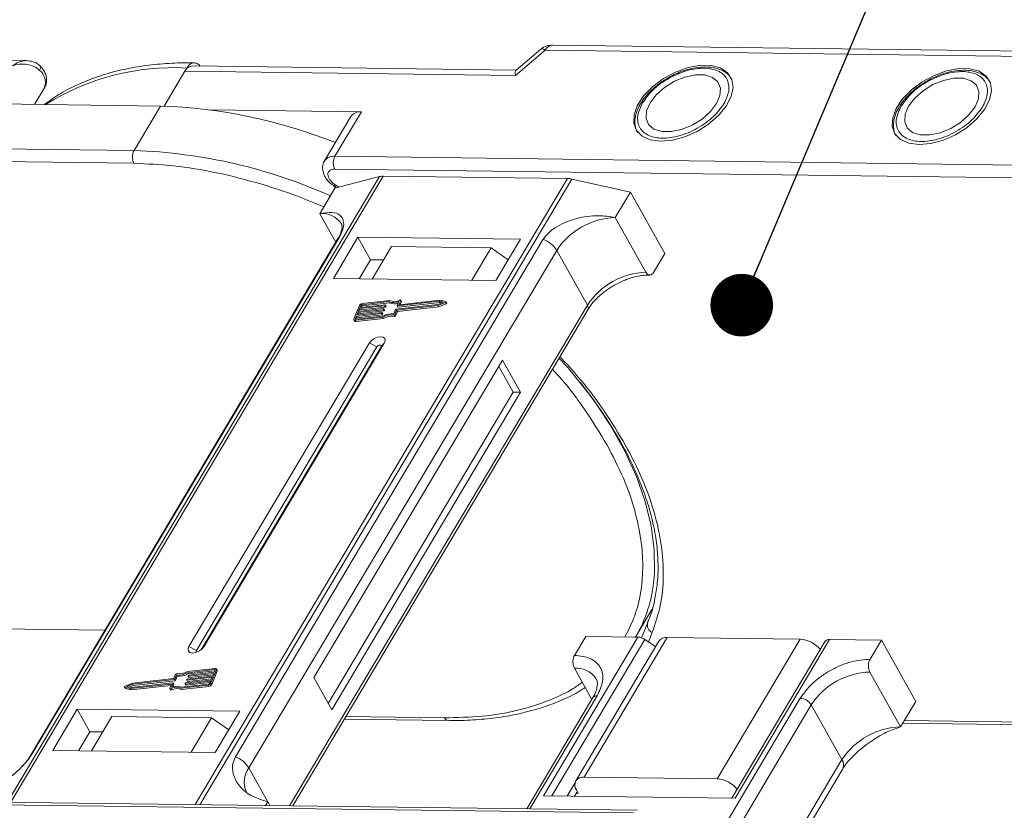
# Model space of a CAD drawing. Header units: millimetres. Extents: x -1177 to 904, y 240 to 1698.
# Tile 41 of 51: x 247 to 326, y 1550 to 1613. Entities that reach past the tile are written whole.
import ezdxf

# ---------------------------------------------------------------- set-up
doc = ezdxf.new("R2010")
doc.units = ezdxf.units.MM
doc.styles.get("Standard").update_dxf_attribs({"font": '仿宋_GB2312.ttf', "width": 0.8})
doc.dimstyles.new('ISO-25.1', dxfattribs={"dimtxt": 6, "dimasz": 5, "dimexe": 3.5, "dimexo": 0.625, "dimgap": 1.5, "dimtad": 1, "dimtoh": 1, "dimtxsty": 'Standard', "dimcen": 2.5, "dimadec": 0, "dimazin": 0, "dimtfac": 1, "dimtmove": 0, "dimatfit": 3, "dimfxl": 0, "dimarcsym": 0})

msp = doc.modelspace()

# ---------------------------------------------------------------- linework, layer by layer
at = {"color": 7, "linetype": 'Continuous', "lineweight": 15}
for p, q in [((286.961, 1608.994), (289.347, 1611.007)), ((288.992, 1611.082), (287, 1609.401)), ((289.347, 1611.007), (332.267, 1610.454)), ((332.863, 1610.87), (289.942, 1611.422)), ((247.917, 1610.175), (207.348, 1610.697)), ((249.04, 1609.724), (249.031, 1609.735)), ((258.914, 1606.543), (260.574, 1609.333)), ((260.574, 1609.333), (260.724, 1609.587)), ((260.574, 1609.333), (286.961, 1608.994)), ((287.018, 1609.416), (261.169, 1609.749)), ((248.55, 1606.678), (249.374, 1608.063)), ((244.989, 1606.724), (258.62, 1606.549)), ((258.62, 1606.549), (256.509, 1603)), ((274.661, 1606.087), (262.666, 1606.241)), ((273.83, 1605.723), (271.719, 1602.174)), ((272.551, 1602.538), (274.661, 1606.087)), ((256.509, 1603), (216.463, 1603.515)), ((216.45, 1602.493), (256.496, 1601.978)), ((327.141, 1601.835), (272.551, 1602.538)), ((327.128, 1600.813), (272.537, 1601.516)), ((276.113, 1600.922), (246.406, 1550.974)), ((246.677, 1550.971), (276.406, 1600.955)), ((291.128, 1600.766), (261.399, 1550.782)), ((261.755, 1550.777), (291.462, 1600.725)), ((272.547, 1599.983), (276.113, 1600.922)), ((276.406, 1600.955), (291.128, 1600.766)), ((291.462, 1600.725), (296.141, 1599.679)), ((271.34, 1597.955), (272.547, 1599.983)), ((272.472, 1600.162), (272.685, 1600.02)), ((272.57, 1600.256), (272.858, 1600.065)), ((294.934, 1597.651), (296.141, 1599.679)), ((296.141, 1599.679), (298.88, 1594.79)), ((271.34, 1597.955), (272.615, 1595.68)), ((297.385, 1593.277), (294.934, 1597.651)), ((272.792, 1595.977), (248.215, 1554.655)), ((248.357, 1554.808), (272.934, 1596.13)), ((289.185, 1595.921), (264.608, 1554.599)), ((274.384, 1596.077), (272.424, 1592.781)), ((287.36, 1595.91), (274.384, 1596.077)), ((274.384, 1596.077), (275.393, 1594.275)), ((285.4, 1592.614), (287.36, 1595.91)), ((277.058, 1595.327), (275.52, 1592.741)), ((277.058, 1595.327), (285.021, 1595.225)), ((283.483, 1592.639), (285.021, 1595.225)), ((285.021, 1595.225), (286.389, 1594.277)), ((265.678, 1553.708), (290.255, 1595.029)), ((292.706, 1590.655), (290.255, 1595.029)), ((297.975, 1593.269), (298.88, 1594.79)), ((275.393, 1594.275), (274.488, 1592.755)), ((276.425, 1594.262), (275.393, 1594.275)), ((272.424, 1592.781), (285.4, 1592.614)), ((292.706, 1590.655), (268.933, 1550.685)), ((274.505, 1590.628), (274.069, 1589.567)), ((274.416, 1590.154), (276.426, 1590.381)), ((276.517, 1590.602), (274.507, 1590.375)), ((274.543, 1590.464), (276.553, 1590.691)), ((274.616, 1590.64), (274.543, 1590.464)), ((274.565, 1590.272), (276.575, 1590.5)), ((274.674, 1590.538), (274.616, 1590.64)), ((274.648, 1590.475), (274.674, 1590.538)), ((276.854, 1590.936), (274.69, 1590.691)), ((274.69, 1590.691), (274.747, 1590.588)), ((276.925, 1591.028), (274.726, 1590.779)), ((274.747, 1590.588), (276.912, 1590.833)), ((276.575, 1590.5), (276.517, 1590.602)), ((276.572, 1590.672), (276.554, 1590.628)), ((276.611, 1590.525), (276.554, 1590.628)), ((276.63, 1590.581), (276.572, 1590.684)), ((276.63, 1590.569), (276.572, 1590.672)), ((276.611, 1590.525), (276.63, 1590.569)), ((276.912, 1590.833), (276.854, 1590.936)), ((277.431, 1590.326), (280.772, 1590.704)), ((277.478, 1590.247), (280.758, 1590.618)), ((277.522, 1590.611), (277.662, 1590.953)), ((277.522, 1590.598), (277.579, 1590.495)), ((277.536, 1590.144), (280.816, 1590.515)), ((280.881, 1590.97), (277.54, 1590.592)), ((277.598, 1590.489), (277.54, 1590.592)), ((277.598, 1590.489), (280.939, 1590.867)), ((277.801, 1591.032), (277.669, 1590.712)), ((277.68, 1590.693), (277.669, 1590.712)), ((280.94, 1591.061), (277.688, 1590.693)), ((277.765, 1590.701), (277.858, 1590.929)), ((277.858, 1590.954), (277.801, 1591.056)), ((277.801, 1591.032), (277.858, 1590.929)), ((280.758, 1590.618), (281.365, 1590.859)), ((280.816, 1590.515), (280.758, 1590.618)), ((280.772, 1590.704), (281.218, 1590.881)), ((280.816, 1590.515), (281.422, 1590.756)), ((281.218, 1590.881), (280.881, 1590.97)), ((280.939, 1590.867), (280.881, 1590.97)), ((280.939, 1590.867), (281.085, 1590.828)), ((281.398, 1590.94), (280.94, 1591.061)), ((281.365, 1590.859), (281.422, 1590.756)), ((281.473, 1590.825), (281.415, 1590.928)), ((269.177, 1550.681), (292.737, 1590.293)), ((274.253, 1589.756), (274.18, 1589.579)), ((274.181, 1589.453), (276.38, 1589.701)), ((274.217, 1589.541), (276.382, 1589.786)), ((274.238, 1589.35), (276.438, 1589.599)), ((276.263, 1589.983), (274.253, 1589.756)), ((274.31, 1589.653), (274.253, 1589.756)), ((274.267, 1589.547), (274.31, 1589.653)), ((274.289, 1589.844), (276.299, 1590.072)), ((274.38, 1590.066), (274.289, 1589.844)), ((274.31, 1589.653), (276.32, 1589.88)), ((276.39, 1590.293), (274.38, 1590.066)), ((274.437, 1589.963), (274.38, 1590.066)), ((274.394, 1589.856), (274.437, 1589.963)), ((274.507, 1590.375), (274.416, 1590.154)), ((274.437, 1589.963), (276.447, 1590.19)), ((274.565, 1590.272), (274.507, 1590.375)), ((274.521, 1590.166), (274.565, 1590.272)), ((276.32, 1589.88), (276.263, 1589.983)), ((276.318, 1590.053), (276.299, 1590.009)), ((276.357, 1589.906), (276.299, 1590.009)), ((276.375, 1589.962), (276.318, 1590.065)), ((276.375, 1589.95), (276.318, 1590.053)), ((276.357, 1589.906), (276.375, 1589.95)), ((276.438, 1589.599), (276.38, 1589.701)), ((276.447, 1590.19), (276.39, 1590.293)), ((276.445, 1590.362), (276.427, 1590.318)), ((276.484, 1590.215), (276.427, 1590.318)), ((276.502, 1590.272), (276.445, 1590.375)), ((276.502, 1590.259), (276.445, 1590.362)), ((276.484, 1590.215), (276.502, 1590.259)), ((277.242, 1589.856), (277.3, 1589.753)), ((277.254, 1589.959), (277.395, 1590.301)), ((277.338, 1589.905), (277.478, 1590.247)), ((277.395, 1589.802), (277.338, 1589.905)), ((277.395, 1589.802), (277.536, 1590.144)), ((277.536, 1590.144), (277.478, 1590.247)), ((274.069, 1589.492), (274.126, 1589.389)), ((274.18, 1589.579), (274.201, 1589.541)), ((274.238, 1589.35), (274.181, 1589.453)), ((275.307, 1587.635), (260.892, 1563.399)), ((275.901, 1587.321), (261.487, 1563.085)), ((261.863, 1563.149), (276.238, 1587.317)), ((262.072, 1563.384), (276.486, 1587.62)), ((275.307, 1587.635), (275.901, 1587.321)), ((276.486, 1587.62), (276.238, 1587.317)), ((285.938, 1586.272), (270.86, 1560.921)), ((286.79, 1583.706), (285.636, 1585.765)), ((287.379, 1583.699), (285.938, 1586.272)), ((272.013, 1558.862), (286.79, 1583.706)), ((272.301, 1558.347), (287.379, 1583.699)), ((287.379, 1583.699), (286.79, 1583.706)), ((296.554, 1564.162), (297.858, 1566.354)), ((297.52, 1565.308), (297.029, 1564.101)), ((254.193, 1564.707), (245.399, 1564.82)), ((297.888, 1564.529), (297.581, 1563.775)), ((296.735, 1564.159), (289.196, 1551.484)), ((289.861, 1551.476), (297.291, 1563.968)), ((291.682, 1562.692), (292.587, 1564.213)), ((298.41, 1563.839), (291.776, 1552.684)), ((292.441, 1552.975), (299.075, 1564.129)), ((292.587, 1564.213), (296.735, 1564.159)), ((298.147, 1563.397), (297.291, 1563.968)), ((299.075, 1564.129), (309.693, 1563.993)), ((309.693, 1563.993), (303.059, 1552.838)), ((311.701, 1563.817), (304.25, 1551.291)), ((304.495, 1551.287), (312.033, 1563.962)), ((312.033, 1563.962), (316.181, 1563.909)), ((315.276, 1562.388), (316.181, 1563.909)), ((316.181, 1563.909), (318.92, 1559.02)), ((261.487, 1563.085), (260.892, 1563.399)), ((262.072, 1563.384), (261.918, 1563.197)), ((262.941, 1561.559), (260.777, 1561.314)), ((260.834, 1561.211), (260.777, 1561.314)), ((262.977, 1561.647), (260.778, 1561.399)), ((260.834, 1561.211), (262.949, 1561.45)), ((260.896, 1561.117), (262.906, 1561.344)), ((262.653, 1560.472), (263.089, 1561.533)), ((262.711, 1560.369), (263.147, 1561.43)), ((262.906, 1561.344), (262.978, 1561.521)), ((262.972, 1561.504), (262.941, 1561.559)), ((263.089, 1561.533), (263.147, 1561.43)), ((263.147, 1561.505), (263.09, 1561.608)), ((291.669, 1561.67), (293.063, 1559.182)), ((317.714, 1556.992), (315.263, 1561.366)), ((256.277, 1560.13), (259.618, 1560.508)), ((259.727, 1560.774), (256.386, 1560.396)), ((259.68, 1560.853), (256.4, 1560.482)), ((256.444, 1560.293), (259.785, 1560.671)), ((259.821, 1561.195), (259.68, 1560.853)), ((259.785, 1560.671), (259.727, 1560.774)), ((259.904, 1561.141), (259.764, 1560.799)), ((259.821, 1560.696), (259.764, 1560.799)), ((259.821, 1560.696), (259.962, 1561.038)), ((259.962, 1561.038), (259.904, 1561.141)), ((262.615, 1560.636), (260.605, 1560.409)), ((260.641, 1560.498), (262.651, 1560.725)), ((260.663, 1560.306), (262.568, 1560.522)), ((260.714, 1560.738), (260.732, 1560.782)), ((260.714, 1560.725), (260.771, 1560.622)), ((262.742, 1560.946), (260.732, 1560.719)), ((260.79, 1560.616), (260.732, 1560.719)), ((260.769, 1560.807), (262.778, 1561.034)), ((260.79, 1560.616), (262.695, 1560.831)), ((260.841, 1561.047), (260.859, 1561.091)), ((260.841, 1561.035), (260.898, 1560.932)), ((262.869, 1561.256), (260.859, 1561.028)), ((260.917, 1560.925), (260.859, 1561.028)), ((260.917, 1560.925), (262.822, 1561.141)), ((262.542, 1560.46), (262.615, 1560.636)), ((262.651, 1560.725), (262.742, 1560.946)), ((262.778, 1561.034), (262.869, 1561.256)), ((270.86, 1560.921), (272.301, 1558.347)), ((255.743, 1560.172), (255.801, 1560.069)), ((255.76, 1560.16), (256.218, 1560.039)), ((255.818, 1560.057), (255.76, 1560.16)), ((256.4, 1560.482), (255.794, 1560.241)), ((255.818, 1560.057), (256.276, 1559.937)), ((256.386, 1560.396), (255.94, 1560.219)), ((255.94, 1560.219), (256.277, 1560.13)), ((256.131, 1560.169), (256.444, 1560.293)), ((256.218, 1560.039), (259.471, 1560.407)), ((256.276, 1559.937), (256.218, 1560.039)), ((256.276, 1559.937), (259.451, 1560.296)), ((256.444, 1560.293), (256.386, 1560.396)), ((259.358, 1560.068), (259.489, 1560.388)), ((259.358, 1560.043), (259.415, 1559.941)), ((259.478, 1559.934), (259.421, 1560.037)), ((259.486, 1560.38), (259.471, 1560.407)), ((259.637, 1560.489), (259.496, 1560.147)), ((259.611, 1560.185), (259.694, 1560.386)), ((259.694, 1560.399), (259.637, 1560.502)), ((259.637, 1560.489), (259.694, 1560.386)), ((260.233, 1560.072), (262.432, 1560.321)), ((260.233, 1560.072), (260.291, 1559.969)), ((260.291, 1559.969), (262.49, 1560.218)), ((260.304, 1560.164), (262.469, 1560.409)), ((260.586, 1560.428), (260.605, 1560.472)), ((260.586, 1560.416), (260.644, 1560.313)), ((260.663, 1560.306), (260.605, 1560.409)), ((262.432, 1560.321), (262.49, 1560.218)), ((262.711, 1560.369), (262.653, 1560.472)), ((293.152, 1559.33), (287.865, 1550.441)), ((288.109, 1550.438), (293.484, 1559.476)), ((309.705, 1559.267), (301.838, 1546.04)), ((317.714, 1556.992), (318.92, 1559.02)), ((251.978, 1558.405), (250.018, 1555.11)), ((264.955, 1558.238), (251.978, 1558.405)), ((252.987, 1556.604), (251.978, 1558.405)), ((262.995, 1554.943), (264.955, 1558.238)), ((302.415, 1545.011), (310.583, 1558.744)), ((313.034, 1554.37), (310.583, 1558.744)), ((254.743, 1557.808), (253.115, 1555.07)), ((254.743, 1557.808), (262.706, 1557.705)), ((261.078, 1554.967), (262.706, 1557.705)), ((262.706, 1557.705), (264.074, 1556.758)), ((273.296, 1557.607), (281.586, 1557.5)), ((281.294, 1557.716), (273.421, 1557.817)), ((318.016, 1557.498), (351.638, 1557.066)), ((252.987, 1556.604), (252.083, 1555.083)), ((254.019, 1556.591), (252.987, 1556.604)), ((317.891, 1557.288), (351.93, 1556.85)), ((250.018, 1555.11), (262.995, 1554.943)), ((313.034, 1554.37), (304.866, 1540.636)), ((265.678, 1553.708), (267.191, 1551.006)), ((305.105, 1540.21), (313.097, 1553.646)), ((303.059, 1552.838), (292.441, 1552.975)), ((291.711, 1552.496), (291.094, 1551.46)), ((291.838, 1551.961), (291.982, 1551.704)), ((289.196, 1551.484), (304.495, 1551.287)), ((291.91, 1551.832), (291.684, 1551.452)), ((291.982, 1551.704), (291.835, 1551.706)), ((241.792, 1550.822), (296.382, 1550.12)), ((296.68, 1550.327), (242.09, 1551.03)), ((267.191, 1551.006), (267.015, 1550.709)), ((267.191, 1551.006), (267.36, 1550.705))]:
    msp.add_line(p, q, dxfattribs=at)
at = {"color": 7, "linetype": 'Continuous', "lineweight": 15, "flags": 128}
for points in [[(289.347, 1611.007), (289.205, 1611.078), (289.09, 1611.107), (289.008, 1611.093), (288.992, 1611.082)], [(248.971, 1609.397), (249.021, 1609.493), (249.052, 1609.579), (249.061, 1609.651), (249.05, 1609.708), (249.04, 1609.724)], [(298.553, 1603.736), (299.49, 1603.82), (300.482, 1604.09), (301.466, 1604.529), (302.381, 1605.109), (303.169, 1605.794), (303.781, 1606.541), (304.178, 1607.303), (304.335, 1608.032), (304.242, 1608.682), (303.906, 1609.212), (303.347, 1609.589), (302.601, 1609.79), (301.714, 1609.801), (300.742, 1609.623), (299.746, 1609.266), (298.789, 1608.752), (297.93, 1608.114), (297.225, 1607.392), (296.716, 1606.632), (296.437, 1605.881), (296.405, 1605.186), (296.621, 1604.591), (297.072, 1604.134), (297.73, 1603.843), (298.553, 1603.736)], [(319.198, 1603.47), (320.135, 1603.554), (321.127, 1603.824), (322.111, 1604.263), (323.026, 1604.844), (323.814, 1605.529), (324.426, 1606.276), (324.823, 1607.037), (324.98, 1607.766), (324.887, 1608.416), (324.551, 1608.946), (323.992, 1609.324), (323.246, 1609.524), (322.359, 1609.536), (321.386, 1609.357), (320.391, 1609), (319.433, 1608.486), (318.575, 1607.848), (317.87, 1607.127), (317.361, 1606.366), (317.082, 1605.615), (317.049, 1604.92), (317.265, 1604.326), (317.717, 1603.868), (318.374, 1603.577), (319.198, 1603.47)], [(297.708, 1606.812), (297.433, 1606.168), (297.396, 1605.573), (297.598, 1605.076), (298.025, 1604.717), (298.641, 1604.524), (299.397, 1604.515), (300.23, 1604.688), (301.075, 1605.031), (301.862, 1605.515), (302.527, 1606.102), (303.017, 1606.744), (303.291, 1607.388), (303.329, 1607.982), (303.126, 1608.48), (302.699, 1608.839), (302.083, 1609.031), (301.328, 1609.041), (300.494, 1608.867), (299.649, 1608.524), (298.863, 1608.04), (298.198, 1607.453), (297.708, 1606.812)], [(318.353, 1606.546), (318.078, 1605.902), (318.04, 1605.307), (318.243, 1604.81), (318.67, 1604.451), (319.286, 1604.259), (320.042, 1604.249), (320.875, 1604.422), (321.72, 1604.765), (322.506, 1605.25), (323.172, 1605.836), (323.661, 1606.478), (323.936, 1607.122), (323.974, 1607.717), (323.771, 1608.214), (323.344, 1608.573), (322.728, 1608.765), (321.972, 1608.775), (321.139, 1608.602), (320.294, 1608.259), (319.508, 1607.774), (318.843, 1607.188), (318.353, 1606.546)], [(272.57, 1600.256), (272.524, 1600.203), (272.491, 1600.171), (272.473, 1600.161), (272.472, 1600.162)], [(272.792, 1595.977), (272.85, 1596.056), (272.934, 1596.13)], [(276.426, 1590.381), (276.431, 1590.382), (276.436, 1590.381), (276.44, 1590.379), (276.443, 1590.377), (276.445, 1590.374), (276.446, 1590.371), (276.446, 1590.367), (276.445, 1590.362)], [(276.553, 1590.691), (276.559, 1590.691), (276.563, 1590.69), (276.567, 1590.689), (276.57, 1590.687), (276.572, 1590.684), (276.573, 1590.68), (276.573, 1590.676), (276.572, 1590.672)], [(277.54, 1590.592), (277.535, 1590.592), (277.531, 1590.592), (277.527, 1590.594), (277.523, 1590.596), (277.521, 1590.599), (277.52, 1590.602), (277.521, 1590.606), (277.522, 1590.611)], [(277.669, 1590.712), (277.668, 1590.707), (277.668, 1590.703), (277.669, 1590.7), (277.671, 1590.697), (277.674, 1590.695), (277.678, 1590.693), (277.682, 1590.692), (277.688, 1590.693)], [(277.738, 1591.063), (277.752, 1591.068), (277.767, 1591.07), (277.779, 1591.069), (277.79, 1591.066), (277.798, 1591.06), (277.802, 1591.052), (277.803, 1591.042), (277.801, 1591.032)], [(281.398, 1590.94), (281.409, 1590.935), (281.416, 1590.927), (281.418, 1590.916), (281.415, 1590.903), (281.408, 1590.89), (281.396, 1590.878), (281.381, 1590.867), (281.365, 1590.859)], [(281.422, 1590.756), (281.439, 1590.764), (281.454, 1590.775), (281.465, 1590.788), (281.473, 1590.801), (281.476, 1590.813), (281.474, 1590.824), (281.473, 1590.825)], [(276.299, 1590.072), (276.304, 1590.072), (276.309, 1590.071), (276.313, 1590.07), (276.316, 1590.068), (276.318, 1590.065), (276.319, 1590.061), (276.319, 1590.057), (276.318, 1590.053)], [(274.181, 1589.453), (274.149, 1589.452), (274.121, 1589.456), (274.098, 1589.465), (274.079, 1589.478), (274.067, 1589.496), (274.061, 1589.517), (274.062, 1589.541), (274.069, 1589.567)], [(274.18, 1589.579), (274.177, 1589.571), (274.177, 1589.563), (274.179, 1589.556), (274.183, 1589.55), (274.189, 1589.545), (274.197, 1589.542), (274.207, 1589.541), (274.217, 1589.541)], [(276.486, 1587.62), (276.557, 1587.815), (276.527, 1587.981), (276.401, 1588.093), (276.198, 1588.135), (275.949, 1588.099), (275.693, 1587.992), (275.467, 1587.829), (275.307, 1587.635)], [(276.238, 1587.317), (276.258, 1587.372), (276.249, 1587.42), (276.213, 1587.452), (276.155, 1587.463), (276.085, 1587.453), (276.011, 1587.423), (275.947, 1587.376), (275.901, 1587.321)], [(298.027, 1568.847), (298.063, 1569.328), (298.048, 1571.146), (297.801, 1573.038), (297.323, 1574.989), (296.618, 1576.983), (295.693, 1579.004), (294.555, 1581.036), (293.212, 1583.063), (292.129, 1584.504)], [(260.892, 1563.399), (260.821, 1563.205), (260.851, 1563.039), (260.977, 1562.926), (261.18, 1562.885), (261.429, 1562.921), (261.686, 1563.028), (261.911, 1563.191), (262.072, 1563.384)], [(261.487, 1563.085), (261.467, 1563.03), (261.475, 1562.982), (261.511, 1562.95), (261.515, 1562.949)], [(262.978, 1561.521), (262.981, 1561.529), (262.981, 1561.537), (262.979, 1561.544), (262.975, 1561.55), (262.969, 1561.555), (262.961, 1561.558), (262.952, 1561.559), (262.941, 1561.559)], [(262.977, 1561.647), (263.009, 1561.648), (263.037, 1561.644), (263.061, 1561.635), (263.079, 1561.622), (263.092, 1561.604), (263.098, 1561.583), (263.097, 1561.559), (263.089, 1561.533)], [(259.618, 1560.508), (259.623, 1560.508), (259.628, 1560.508), (259.632, 1560.506), (259.635, 1560.504), (259.637, 1560.501), (259.638, 1560.498), (259.638, 1560.494), (259.637, 1560.489)], [(260.732, 1560.719), (260.727, 1560.718), (260.722, 1560.719), (260.718, 1560.721), (260.715, 1560.723), (260.713, 1560.726), (260.712, 1560.729), (260.712, 1560.733), (260.714, 1560.738)], [(260.859, 1561.028), (260.854, 1561.028), (260.85, 1561.029), (260.846, 1561.03), (260.843, 1561.032), (260.84, 1561.035), (260.839, 1561.039), (260.84, 1561.043), (260.841, 1561.047)], [(255.76, 1560.16), (255.749, 1560.165), (255.742, 1560.173), (255.74, 1560.184), (255.743, 1560.197), (255.751, 1560.21), (255.762, 1560.222), (255.777, 1560.233), (255.794, 1560.241)], [(255.801, 1560.069), (255.807, 1560.062), (255.818, 1560.057)], [(259.421, 1560.037), (259.406, 1560.032), (259.392, 1560.03), (259.379, 1560.031), (259.368, 1560.034), (259.36, 1560.04), (259.356, 1560.048), (259.355, 1560.057), (259.358, 1560.068)], [(259.415, 1559.941), (259.418, 1559.937), (259.426, 1559.931), (259.437, 1559.928), (259.449, 1559.927), (259.464, 1559.929), (259.478, 1559.934)], [(259.489, 1560.388), (259.491, 1560.393), (259.491, 1560.397), (259.49, 1560.4), (259.488, 1560.403), (259.485, 1560.405), (259.481, 1560.407), (259.476, 1560.407), (259.471, 1560.407)], [(260.605, 1560.409), (260.6, 1560.409), (260.595, 1560.41), (260.591, 1560.411), (260.588, 1560.413), (260.586, 1560.416), (260.585, 1560.42), (260.585, 1560.424), (260.586, 1560.428)], [(281.586, 1557.5), (281.586, 1557.5), (281.578, 1557.5)], [(248.213, 1554.652), (248.274, 1554.734), (248.357, 1554.808)]]:
    msp.add_lwpolyline(points, dxfattribs=at)
at = {"color": 7, "linetype": 'Continuous', "lineweight": 15}
for centre, radius, start, end in [((290.005, 1610.698), 0.727, 94.95278, 154.87747), ((248.226, 1608.445), 1.209, 341.59357, 51.97131), ((259.664, 1590.464), 19.153, 86.82522, 122.22108), ((261.232, 1609.025), 0.727, 94.95278, 154.87747), ((257.31, 1565.437), 41.132, 68.20245, 88.17534), ((274.554, 1605.199), 0.894, 83.10581, 144.10352), ((257.488, 1602.476), 1.11, 151.86538, 206.65442), ((255.111, 1561.15), 41.873, 65.93013, 88.08672), ((272.443, 1601.65), 0.895, 83.11605, 143.99419), ((273.53, 1602.014), 1.11, 151.86538, 206.65442), ((276.381, 1599.857), 1.098, 88.72031, 104.14409), ((291.096, 1599.128), 1.638, 77.08998, 88.8989), ((271.547, 1596.149), 1.817, 33.1952, 96.53301), ((295.125, 1591.824), 5.83, 91.86957, 146.65022), ((288.376, 1593.861), 2.213, 31.86898, 68.55124), ((297.576, 1587.45), 5.83, 91.86957, 146.65022), ((274.759, 1590.495), 0.287, 96.59253, 152.29321), ((274.701, 1590.596), 0.0955, 96.59253, 152.29321), ((274.758, 1590.493), 0.0955, 96.59253, 152.29321), ((276.511, 1590.65), 0.0478, 276.59253, 332.29321), ((276.569, 1590.547), 0.0478, 276.59253, 332.29321), ((276.617, 1590.575), 0.0138, 333.02121, 26.65141), ((277.238, 1591.904), 1.042, 248.35959, 294.01857), ((277.286, 1591.751), 0.991, 247.84687, 288.77105), ((277.295, 1591.896), 0.943, 246.89164, 297.97103), ((277.594, 1590.507), 0.0183, 217.91724, 283.38081), ((277.834, 1590.941), 0.0276, 333.09852, 26.5741), ((292.427, 1590.448), 0.346, 333.31625, 36.51573), ((276.257, 1590.031), 0.0478, 276.59253, 332.29321), ((276.315, 1589.928), 0.0478, 276.59253, 332.29321), ((276.363, 1589.956), 0.0138, 333.02121, 26.65141), ((277.002, 1588.715), 1.167, 78.13867, 122.23452), ((277.071, 1588.597), 1.375, 82.36132, 120.10827), ((276.384, 1590.34), 0.0478, 276.59253, 332.29321), ((277.06, 1588.612), 1.167, 78.13867, 122.23452), ((276.442, 1590.237), 0.0478, 276.59253, 332.29321), ((276.49, 1590.266), 0.0138, 333.02121, 26.65141), ((277.257, 1589.945), 0.0903, 260.49805, 333.59787), ((277.314, 1589.842), 0.0903, 260.49805, 333.59787), ((277.437, 1590.279), 0.0478, 96.59253, 152.29321), ((274.213, 1589.457), 0.11, 217.91724, 283.38081), ((286.843, 1569.791), 11.224, 329.554, 355.17808), ((298.133, 1565.121), 0.641, 163.01284, 247.53034), ((296.679, 1563.091), 1.07, 55.09609, 87.03844), ((298.995, 1563.407), 0.727, 83.64232, 143.56702), ((309.547, 1561.732), 2.265, 38.96349, 86.31219), ((311.99, 1563.608), 0.357, 83.01375, 144.19559), ((260.087, 1562.503), 1.375, 262.36132, 300.10827), ((260.156, 1562.385), 1.167, 258.13867, 302.23452), ((263.073, 1561.468), 0.0826, 333.02121, 26.65141), ((291.831, 1559.767), 1.91, 35.13686, 94.86934), ((315.453, 1555.539), 5.83, 91.86957, 146.65022), ((259.721, 1560.821), 0.0478, 276.59253, 332.29321), ((259.779, 1560.718), 0.0478, 276.59253, 332.29321), ((259.902, 1561.155), 0.0903, 80.49805, 153.59787), ((260.145, 1562.4), 1.375, 262.36132, 300.10827), ((260.774, 1560.76), 0.0478, 96.59253, 152.29321), ((260.786, 1560.634), 0.0183, 217.91724, 283.38081), ((260.901, 1561.069), 0.0478, 96.59253, 152.29321), ((260.913, 1560.943), 0.0183, 217.91724, 283.38081), ((259.863, 1559.204), 0.943, 66.89164, 117.97103), ((259.921, 1559.101), 0.943, 66.89164, 117.97103), ((259.92, 1559.196), 1.042, 68.35959, 114.01857), ((259.682, 1560.393), 0.0138, 333.02121, 26.65141), ((260.647, 1560.45), 0.0478, 96.59253, 152.29321), ((260.658, 1560.324), 0.0183, 217.91724, 283.38081), ((262.399, 1560.605), 0.287, 276.59253, 332.29321), ((262.458, 1560.504), 0.0955, 276.59253, 332.29321), ((262.457, 1560.502), 0.287, 276.59253, 332.29321), ((293.444, 1559.114), 0.363, 83.64232, 143.56702), ((309.64, 1558.158), 1.11, 31.86538, 86.65442), ((281.63, 1557.864), 0.367, 203.79329, 261.81678), ((317.904, 1551.165), 5.83, 91.86957, 146.65022), ((263.799, 1552.539), 2.213, 31.86898, 68.55124), ((312.478, 1553.957), 0.692, 333.28972, 36.54225), ((267.215, 1552.576), 1.909, 143.64522, 203.44279), ((292.332, 1552.354), 0.631, 80.05661, 218.47393), ((302.913, 1550.578), 2.265, 38.96349, 86.31219)]:
    msp.add_arc(centre, radius, start, end, dxfattribs=at)
msp.add_ellipse((287.538, 1607.964), major_axis=(-0.519, 1.448), ratio=0.194651, start_param=0.072436, end_param=0.712881, dxfattribs=at)
for points, knots in [([(289.944, 1611.414), (289.781, 1611.401), (289.448, 1611.374), (289.113, 1611.219), (288.997, 1611.082), (288.991, 1611.076)], [0, 0, 0, 0, 0.477333, 0.976274, 1, 1, 1, 1]), ([(246.799, 1609.766), (246.971, 1609.88), (247.314, 1610.106), (247.688, 1610.152), (247.874, 1610.175)], [0, 0, 0, 0, 0.502449, 1, 1, 1, 1]), ([(249.04, 1609.724), (248.951, 1609.805), (248.779, 1609.96), (248.393, 1610.132), (248.101, 1610.158), (247.917, 1610.175)], [0, 0, 0, 0, 0.289669, 0.551579, 1, 1, 1, 1]), ([(248.971, 1609.397), (248.825, 1609.515), (248.534, 1609.751), (247.954, 1609.896), (247.359, 1609.911), (246.986, 1609.815), (246.799, 1609.766)], [0, 0, 0, 0, 0.2498135, 0.4993654, 0.7486919, 1, 1, 1, 1]), ([(249.362, 1608.062), (249.374, 1608.075), (249.487, 1608.207), (249.549, 1608.564), (249.5, 1609.004), (249.322, 1609.369), (249.165, 1609.601), (249.053, 1609.705), (249.026, 1609.73)], [0, 0, 0, 0, 0.029222, 0.287152, 0.556623, 0.766593, 0.943898, 1, 1, 1, 1]), ([(261.328, 1609.987), (261.039, 1609.994), (260.102, 1610.017), (258.584, 1609.922), (256.781, 1609.704), (255.06, 1609.348), (253.427, 1608.862), (251.896, 1608.237), (250.516, 1607.517), (249.717, 1606.941), (249.339, 1606.668)], [0, 0, 0, 0, 0.059989, 0.194504, 0.329686, 0.465472, 0.601858, 0.738892, 0.876698, 1, 1, 1, 1]), ([(260.724, 1609.587), (260.798, 1609.689), (260.947, 1609.894), (261.227, 1610.022), (261.508, 1609.985), (261.699, 1609.866), (261.778, 1609.752), (261.785, 1609.741)], [0, 0, 0, 0, 0.243669, 0.487338, 0.731008, 0.974677, 1, 1, 1, 1]), ([(297.118, 1606.819), (297.37, 1607.17), (297.758, 1607.708), (298.548, 1608.353), (299.232, 1608.793), (299.968, 1609.149), (300.923, 1609.476), (302.061, 1609.634), (302.995, 1609.449), (303.55, 1609.103), (303.854, 1608.734), (304.008, 1608.282), (304.026, 1607.628), (303.772, 1607.087), (303.606, 1606.736)], [0, 0, 0, 0, 0.119728, 0.18418, 0.25, 0.31582, 0.380272, 0.5, 0.619728, 0.68418, 0.75, 0.81582, 0.880272, 1, 1, 1, 1]), ([(304.12, 1608.845), (304.081, 1608.907), (303.934, 1609.133), (303.517, 1609.391), (302.934, 1609.605), (302.251, 1609.689), (301.552, 1609.652), (300.898, 1609.523), (300.325, 1609.35), (299.769, 1609.133), (299.397, 1608.936), (299.209, 1608.837)], [0, 0, 0, 0, 0.0521494, 0.1919106, 0.3278351, 0.4557149, 0.6006988, 0.7117557, 0.7988892, 0.898261, 1, 1, 1, 1]), ([(317.763, 1606.554), (318.015, 1606.904), (318.402, 1607.443), (319.193, 1608.087), (319.877, 1608.528), (320.612, 1608.883), (321.568, 1609.21), (322.706, 1609.368), (323.64, 1609.184), (324.195, 1608.837), (324.499, 1608.468), (324.653, 1608.017), (324.671, 1607.362), (324.417, 1606.822), (324.251, 1606.47)], [0, 0, 0, 0, 0.119728, 0.18418, 0.25, 0.31582, 0.380272, 0.5, 0.619728, 0.68418, 0.75, 0.81582, 0.880272, 1, 1, 1, 1]), ([(324.765, 1608.58), (324.725, 1608.641), (324.579, 1608.867), (324.161, 1609.125), (323.579, 1609.339), (322.896, 1609.424), (322.197, 1609.386), (321.543, 1609.257), (320.969, 1609.084), (320.414, 1608.867), (320.042, 1608.67), (319.853, 1608.571)], [0, 0, 0, 0, 0.0521494, 0.1919106, 0.3278351, 0.4557149, 0.6006988, 0.7117557, 0.7988892, 0.898261, 1, 1, 1, 1]), ([(299.209, 1608.837), (298.922, 1608.661), (298.52, 1608.416), (297.997, 1607.989), (297.6, 1607.61), (297.246, 1607.204), (297.083, 1606.941), (297.02, 1606.839)], [0, 0, 0, 0, 0.317724, 0.445326, 0.654176, 0.866038, 1, 1, 1, 1]), ([(319.853, 1608.571), (319.567, 1608.396), (319.165, 1608.15), (318.642, 1607.724), (318.245, 1607.344), (317.891, 1606.938), (317.728, 1606.675), (317.665, 1606.573)], [0, 0, 0, 0, 0.317724, 0.445326, 0.654176, 0.866038, 1, 1, 1, 1]), ([(297.02, 1606.839), (296.975, 1606.772), (296.813, 1606.532), (296.634, 1606.104), (296.494, 1605.562), (296.503, 1605.024), (296.576, 1604.633), (296.699, 1604.466), (296.715, 1604.444)], [0, 0, 0, 0, 0.081798, 0.292125, 0.507678, 0.729974, 0.964839, 1, 1, 1, 1]), ([(303.606, 1606.736), (303.354, 1606.386), (302.967, 1605.847), (302.176, 1605.203), (301.492, 1604.762), (300.757, 1604.407), (299.801, 1604.079), (298.664, 1603.922), (297.729, 1604.106), (297.174, 1604.453), (296.87, 1604.822), (296.717, 1605.273), (296.698, 1605.928), (296.953, 1606.468), (297.118, 1606.819)], [0, 0, 0, 0, 0.119728, 0.18418, 0.25, 0.31582, 0.380272, 0.5, 0.619728, 0.68418, 0.75, 0.81582, 0.880272, 1, 1, 1, 1]), ([(317.665, 1606.573), (317.62, 1606.506), (317.457, 1606.266), (317.279, 1605.838), (317.139, 1605.296), (317.148, 1604.758), (317.22, 1604.368), (317.344, 1604.2), (317.36, 1604.179)], [0, 0, 0, 0, 0.081798, 0.292125, 0.507678, 0.729974, 0.964839, 1, 1, 1, 1]), ([(324.251, 1606.47), (323.999, 1606.12), (323.612, 1605.581), (322.821, 1604.937), (322.137, 1604.496), (321.402, 1604.141), (320.446, 1603.814), (319.308, 1603.656), (318.374, 1603.84), (317.819, 1604.187), (317.515, 1604.556), (317.362, 1605.007), (317.343, 1605.662), (317.598, 1606.202), (317.763, 1606.554)], [0, 0, 0, 0, 0.119728, 0.18418, 0.25, 0.31582, 0.380272, 0.5, 0.619728, 0.68418, 0.75, 0.81582, 0.880272, 1, 1, 1, 1]), ([(256.496, 1601.978), (257.545, 1601.933), (259.675, 1601.841), (263.112, 1601.271), (266.432, 1600.423), (269.309, 1599.477), (270.958, 1598.786), (271.659, 1598.491)], [0, 0, 0, 0, 0.220576, 0.447993, 0.68181, 0.864583, 1, 1, 1, 1]), ([(271.727, 1602.171), (271.716, 1602.159), (271.604, 1602.029), (271.544, 1601.673), (271.594, 1601.234), (271.767, 1600.866), (271.991, 1600.564), (272.26, 1600.303), (272.479, 1600.16), (272.582, 1600.092)], [0, 0, 0, 0, 0.019311, 0.213059, 0.415477, 0.573199, 0.706385, 0.861888, 1, 1, 1, 1]), ([(272.537, 1601.516), (272.459, 1601.511), (272.298, 1601.502), (272.118, 1601.41), (272.006, 1601.268), (271.973, 1601.085), (272.016, 1600.876), (272.138, 1600.654), (272.326, 1600.436), (272.49, 1600.316), (272.57, 1600.256)], [0, 0, 0, 0, 0.122452, 0.25, 0.377548, 0.5, 0.622452, 0.75, 0.877548, 1, 1, 1, 1]), ([(272.934, 1596.13), (273.019, 1596.297), (273.239, 1596.726), (273.283, 1597.346), (273.014, 1597.872), (272.357, 1598.138), (271.681, 1598.016), (271.34, 1597.955)], [0, 0, 0, 0, 0.111335, 0.286497, 0.521289, 0.758582, 1, 1, 1, 1]), ([(294.934, 1597.651), (294.481, 1597.72), (293.498, 1597.869), (291.857, 1597.634), (290.485, 1597.089), (289.587, 1596.469), (289.301, 1596.079), (289.185, 1595.921)], [0, 0, 0, 0, 0.222481, 0.483081, 0.73977, 0.893878, 1, 1, 1, 1]), ([(273.066, 1597.147), (273.067, 1597.146), (273.097, 1597.108), (273.111, 1597.039), (273.121, 1596.795), (273.03, 1596.457), (272.916, 1596.167), (272.799, 1595.995), (272.786, 1595.976)], [0, 0, 0, 0, 0.005744, 0.306611, 0.531667, 0.753453, 0.971797, 1, 1, 1, 1]), ([(294.881, 1592.259), (295.161, 1592.402), (295.553, 1592.604), (296.143, 1592.815), (296.631, 1592.951), (297.179, 1593.048), (297.51, 1593.057), (297.678, 1593.061)], [0, 0, 0, 0, 0.294099, 0.412703, 0.605791, 0.800293, 1, 1, 1, 1]), ([(297.975, 1593.269), (297.938, 1593.218), (297.864, 1593.115), (297.724, 1593.052), (297.583, 1593.068), (297.465, 1593.152), (297.408, 1593.241), (297.385, 1593.277)], [0, 0, 0, 0, 0.214694, 0.429388, 0.644082, 0.858775, 1, 1, 1, 1]), ([(292.747, 1590.294), (292.81, 1590.398), (292.969, 1590.665), (293.313, 1591.062), (293.726, 1591.456), (294.224, 1591.86), (294.63, 1592.106), (294.881, 1592.259)], [0, 0, 0, 0, 0.149323, 0.380846, 0.555425, 0.724977, 1, 1, 1, 1]), ([(290.51, 1586.55), (291.017, 1586), (292.326, 1584.58), (294.104, 1582.211), (295.192, 1580.402), (295.733, 1579.501)], [0, 0, 0, 0, 0.240975, 0.622109, 1, 1, 1, 1]), ([(290.439, 1586.429), (290.564, 1586.295), (291.171, 1585.648), (292.158, 1584.451), (293.389, 1582.843), (294.496, 1581.208), (295.48, 1579.561), (296.328, 1577.912), (297.037, 1576.27), (297.599, 1574.646), (298.011, 1573.047), (298.272, 1571.48), (298.371, 1569.952), (298.325, 1568.515), (298.163, 1567.63), (298.086, 1567.208)], [0, 0, 0, 0, 0.02058, 0.099905, 0.180026, 0.260734, 0.341887, 0.423402, 0.505249, 0.587449, 0.670088, 0.75333, 0.837427, 0.922737, 1, 1, 1, 1]), ([(289.908, 1585.536), (290.089, 1585.344), (291.099, 1584.267), (292.606, 1582.244), (293.713, 1580.419), (294.259, 1579.52)], [0, 0, 0, 0, 0.099738, 0.556742, 1, 1, 1, 1]), ([(294.259, 1579.52), (294.726, 1578.621), (295.676, 1576.795), (296.602, 1574.064), (297.083, 1571.571), (297.169, 1569.358), (296.951, 1567.431), (296.486, 1565.679), (295.948, 1564.653), (295.696, 1564.173)], [0, 0, 0, 0, 0.1578097, 0.3205134, 0.4877964, 0.6185602, 0.7493399, 0.8828861, 1, 1, 1, 1]), ([(295.733, 1579.501), (296.204, 1578.601), (297.149, 1576.792), (298.094, 1574.111), (298.673, 1571.493), (298.83, 1568.994), (298.61, 1566.639), (298.128, 1565.231), (297.888, 1564.529)], [0, 0, 0, 0, 0.165339, 0.332097, 0.5, 0.667888, 0.834653, 1, 1, 1, 1]), ([(298.086, 1567.208), (298.077, 1567.155), (297.994, 1566.608), (297.804, 1565.973), (297.555, 1565.431), (297.503, 1565.318)], [0, 0, 0, 0, 0.079483, 0.808447, 1, 1, 1, 1]), ([(291.682, 1562.692), (291.652, 1562.629), (291.59, 1562.504), (291.549, 1562.263), (291.554, 1562.018), (291.599, 1561.812), (291.649, 1561.71), (291.669, 1561.67)], [0, 0, 0, 0, 0.214694, 0.429388, 0.644082, 0.858775, 1, 1, 1, 1]), ([(293.484, 1559.476), (293.672, 1559.875), (293.961, 1560.489), (293.94, 1561.233), (293.766, 1561.746), (293.419, 1562.163), (292.796, 1562.569), (292.121, 1562.643), (291.682, 1562.692)], [0, 0, 0, 0, 0.239457, 0.368361, 0.5, 0.631639, 0.760543, 1, 1, 1, 1]), ([(315.276, 1562.388), (314.788, 1562.352), (314.035, 1562.296), (312.942, 1561.912), (312.108, 1561.51), (311.33, 1561.009), (310.432, 1560.277), (309.992, 1559.665), (309.705, 1559.267)], [0, 0, 0, 0, 0.239457, 0.368361, 0.5, 0.631639, 0.760543, 1, 1, 1, 1]), ([(315.263, 1561.366), (315.234, 1561.43), (315.176, 1561.557), (315.142, 1561.798), (315.153, 1562.043), (315.203, 1562.248), (315.256, 1562.348), (315.276, 1562.388)], [0, 0, 0, 0, 0.214694, 0.429388, 0.644082, 0.858775, 1, 1, 1, 1]), ([(292.297, 1560.55), (292.06, 1560.377), (291.307, 1559.83), (289.616, 1559.039), (287.21, 1558.26), (284.365, 1557.772), (282.307, 1557.734), (281.294, 1557.716)], [0, 0, 0, 0, 0.088379, 0.281114, 0.527625, 0.767419, 1, 1, 1, 1]), ([(293.38, 1560.855), (293.417, 1560.791), (293.5, 1560.648), (293.518, 1560.335), (293.437, 1559.93), (293.307, 1559.583), (293.172, 1559.377), (293.141, 1559.329)], [0, 0, 0, 0, 0.209538, 0.461851, 0.698708, 0.93023, 1, 1, 1, 1]), ([(281.58, 1557.513), (281.775, 1557.507), (282.618, 1557.48), (284.043, 1557.558), (285.845, 1557.751), (287.561, 1558.081), (289.191, 1558.534), (290.711, 1559.126), (291.83, 1559.66), (292.393, 1560.037), (292.532, 1560.13)], [0, 0, 0, 0, 0.044979, 0.193875, 0.343478, 0.493769, 0.644816, 0.79677, 0.949881, 1, 1, 1, 1]), ([(313.745, 1554.453), (313.865, 1554.582), (314.325, 1555.078), (315.311, 1555.83), (316.575, 1556.608), (317.332, 1556.863), (317.714, 1556.992)], [0, 0, 0, 0, 0.1030121, 0.3981834, 0.6964992, 1, 1, 1, 1]), ([(243.597, 1551.31), (243.947, 1551.426), (244.705, 1551.679), (246.032, 1552.475), (247.183, 1553.413), (247.971, 1554.231), (248.245, 1554.641), (248.357, 1554.808)], [0, 0, 0, 0, 0.222481, 0.483081, 0.73977, 0.893878, 1, 1, 1, 1]), ([(248.209, 1554.654), (248.13, 1554.526), (247.961, 1554.252), (247.696, 1553.966), (247.555, 1553.814)], [0, 0, 0, 0, 0.4676766, 1, 1, 1, 1]), ([(264.608, 1554.599), (264.527, 1554.423), (264.321, 1553.97), (264.396, 1553.135), (264.88, 1552.226), (265.839, 1551.422), (266.738, 1551.145), (267.191, 1551.006)], [0, 0, 0, 0, 0.111335, 0.286497, 0.521289, 0.758582, 1, 1, 1, 1]), ([(313.102, 1553.647), (313.181, 1553.775), (313.345, 1554.041), (313.602, 1554.319), (313.736, 1554.463)], [0, 0, 0, 0, 0.481453, 1, 1, 1, 1])]:
    msp.add_open_spline(points, degree=3, knots=knots, dxfattribs=at)

# ---------------------------------------------------------------- leaders
at = {"color": 5, "lineweight": 9}
msp.add_leader([(305.03, 1590.654), (324.515, 1636.846), (337.593, 1636.846)], dimstyle='ISO-25.1', override={"dimgap": 1.5, "dimtad": 0, "dimldrblk": 'Dot'}, dxfattribs=at)

doc.saveas('drawing.dxf')
